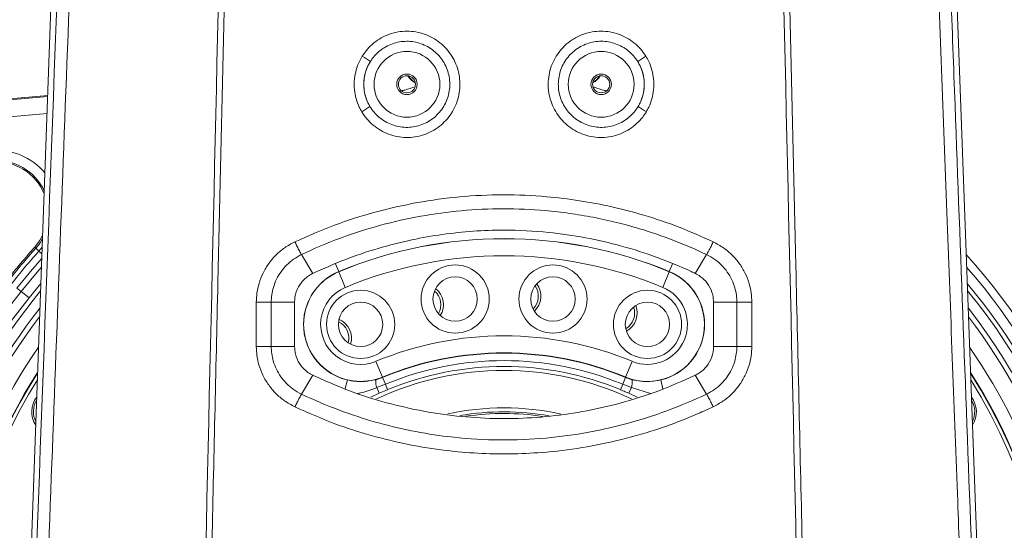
# Model space of a CAD drawing. Header units: millimetres. Extents: x 0 to 16820, y 0 to 11880.
# Tile 59 of 122: x 8027 to 8316, y 7181 to 7330. Entities that reach past the tile are written whole.
import ezdxf

# ---------------------------------------------------------------- set-up
doc = ezdxf.new("R2010")
doc.units = ezdxf.units.MM
doc.header["$LTSCALE"] = 20
doc.linetypes.add('PHANTOM', pattern=[12.7, 6.35, -1.27, 1.27, -1.27, 1.27, -1.27])
doc.styles.add('SLDTEXTSTYLE0', font='TXT', dxfattribs={"width": 0.605})
doc.dimstyles.new('SLDDIMSTYLE1', dxfattribs={"dimtxt": 140, "dimasz": 100, "dimexe": 0, "dimexo": 0.0625, "dimgap": 35, "dimtad": 1, "dimtoh": 1, "dimdec": 1, "dimrnd": 1e-09, "dimzin": 12, "dimdsep": 46, "dimtxsty": 'SLDTEXTSTYLE0', "dimsah": 1, "dimcen": 0.09, "dimadec": 0, "dimazin": 0, "dimtfac": 1, "dimtofl": 0, "dimtmove": 0, "dimatfit": 3, "dimfxl": 1, "dimfrac": 2, "dimtolj": 1, "dimtzin": 12, "dimarcsym": 0})

# ---------------------------------------------------------------- blocks, each defined once
blk = doc.blocks.new('*D12')
at = {"color": 7, "linetype": 'Continuous', "lineweight": 0}
for p, q in [((8169.5, 9516.47), (11047.1, 9516.47)), ((11017.1, 9516.47), (11017.1, 6644.47)), ((8318.2, 6644.47), (11047.1, 6644.47))]:
    blk.add_line(p, q, dxfattribs=at)
for points in [[(11017.1, 9516.47), (11002.1, 9416.47), (11032.1, 9416.47)], [(11017.1, 6644.47), (11032.1, 6744.47), (11002.1, 6744.47)]]:
    blk.add_solid(points, dxfattribs=at)
at = {"color": 7, "linetype": 'Continuous', "lineweight": 0, "insert": (10836.63, 7866.59), "char_height": 140, "attachment_point": 1, "rotation": 90, "style": 'SLDTEXTSTYLE0'}
blk.add_mtext('2872', dxfattribs=at)

msp = doc.modelspace()

# ---------------------------------------------------------------- linework, layer by layer
at = {"color": 7, "linetype": 'Continuous', "lineweight": 0}
for p, q in [((8040.37, 7439.47), (8029.59, 7144.58)), ((8309.4, 7144.58), (8298.92, 7431.36)), ((8035.57, 7308.18), (8014.45, 7306.33)), ((8110.04, 7261.55), (8113.4, 7256.03)), ((8225.6, 7256.03), (8228.95, 7261.55)), ((8113.34, 7256), (8113.4, 7256.03)), ((8225.66, 7256), (8225.6, 7256.03)), ((8110.06, 7220.65), (8113.4, 7226.16)), ((8113.4, 7226.16), (8113.34, 7226.19)), ((8225.65, 7226.19), (8225.6, 7226.16)), ((8225.6, 7226.16), (8228.94, 7220.65))]:
    msp.add_line(p, q, dxfattribs=at)
at = {"color": 8, "linetype": 'Continuous', "lineweight": 0}
for p, q in [((8014.47, 7306.06), (8035.56, 7307.9)), ((8035.38, 7302.87), (8014.91, 7301.08)), ((8032.07, 7263.41), (8031.74, 7263.7)), ((8032.07, 7263.41), (8032.99, 7262.57)), ((8033.95, 7263.77), (8032.99, 7262.57)), ((8033.88, 7261.78), (8032.99, 7262.57)), ((8110.04, 7261.55), (8110.04, 7261.55)), ((8228.95, 7261.55), (8228.95, 7261.55)), ((8120.99, 7256.57), (8120.06, 7258.83)), ((8121, 7256.54), (8120.99, 7256.57)), ((8122.91, 7251.93), (8121, 7256.54)), ((8216.08, 7251.93), (8217.99, 7256.54)), ((8217.99, 7256.54), (8218, 7256.57)), ((8218, 7256.57), (8218.93, 7258.8)), ((8027.78, 7250.7), (8026.53, 7251.68)), ((8027.78, 7250.7), (8030.13, 7248.85)), ((8033.56, 7253.08), (8030.13, 7248.85)), ((8101.17, 7247.58), (8108.01, 7247.57)), ((8230.99, 7247.57), (8237.83, 7247.58)), ((8101.17, 7234.63), (8108.01, 7234.62)), ((8230.99, 7234.62), (8237.82, 7234.63)), ((8133.8, 7225.64), (8131.89, 7230.25)), ((8205.19, 7225.64), (8207.1, 7230.25)), ((8123.51, 7224.8), (8122.9, 7222.26)), ((8131.91, 7224.88), (8133.84, 7225.54)), ((8133.8, 7225.64), (8133.84, 7225.54)), ((8134.67, 7223.54), (8133.84, 7225.54)), ((8204.32, 7223.54), (8205.15, 7225.54)), ((8205.19, 7225.64), (8205.15, 7225.54)), ((8205.15, 7225.54), (8207.08, 7224.88)), ((8215.49, 7224.8), (8216.1, 7222.24)), ((8134.67, 7223.54), (8132.14, 7222.55)), ((8132.88, 7220.89), (8132.14, 7222.55)), ((8135.33, 7221.95), (8132.88, 7220.89)), ((8135.33, 7221.95), (8134.67, 7223.54)), ((8203.66, 7221.95), (8204.32, 7223.54)), ((8206.86, 7222.55), (8204.32, 7223.54)), ((8206.11, 7220.89), (8206.86, 7222.55)), ((8212.44, 7220.82), (8206.86, 7222.55)), ((8110.06, 7220.65), (8110.06, 7220.65)), ((8132.88, 7220.89), (8130.37, 7219.71)), ((8208.61, 7219.72), (8206.11, 7220.89)), ((8228.94, 7220.65), (8228.94, 7220.65))]:
    msp.add_line(p, q, dxfattribs=at)
at = {"color": 7, "linetype": 'Continuous', "lineweight": 0, "flags": 128}
for points in [[(8031.74, 7263.7), (8033.2, 7265.6), (8034.07, 7267.14)], [(8108.01, 7247.57), (8108.01, 7244.33), (8108.01, 7241.09), (8108.01, 7237.85), (8108.01, 7234.62), (8108.01, 7234.62)], [(8230.99, 7234.62), (8230.99, 7237.85), (8230.99, 7241.09), (8230.99, 7244.33), (8230.99, 7247.57)]]:
    msp.add_lwpolyline(points, dxfattribs=at)
at = {"color": 8, "linetype": 'Continuous', "lineweight": 0, "flags": 128}
for points in [[(8027.78, 7250.7), (8032.94, 7256.98), (8033.73, 7257.9)], [(8096.79, 7234.63), (8096.78, 7237.9), (8096.78, 7241.17), (8096.78, 7247.58)], [(8096.78, 7247.58), (8097.4, 7247.58), (8098.02, 7247.58), (8098.63, 7247.58), (8099.21, 7247.58), (8099.77, 7247.58), (8100.28, 7247.58), (8100.75, 7247.58), (8101.17, 7247.58)], [(8101.17, 7247.58), (8101.17, 7244.31), (8101.17, 7241.04), (8101.17, 7234.63)], [(8237.82, 7234.63), (8237.82, 7237.9), (8237.82, 7241.17), (8237.83, 7247.58)], [(8237.83, 7247.58), (8238.24, 7247.58), (8238.71, 7247.58), (8239.23, 7247.58), (8239.78, 7247.58), (8240.37, 7247.58), (8240.98, 7247.58), (8241.59, 7247.58), (8242.22, 7247.58)], [(8242.22, 7247.58), (8242.21, 7244.31), (8242.21, 7241.04), (8242.21, 7234.63)], [(8096.79, 7234.63), (8097.41, 7234.63), (8098.03, 7234.63), (8098.63, 7234.63), (8099.22, 7234.63), (8099.77, 7234.63), (8100.29, 7234.63), (8100.76, 7234.63), (8101.17, 7234.63)], [(8237.82, 7234.63), (8238.24, 7234.63), (8238.71, 7234.63), (8239.22, 7234.63), (8239.78, 7234.63), (8240.36, 7234.63), (8240.97, 7234.63), (8241.59, 7234.63), (8242.21, 7234.63)]]:
    msp.add_lwpolyline(points, dxfattribs=at)
at = {"color": 8, "linetype": 'Continuous', "lineweight": 0}
for centre in [(8141, 7311.47), (8198, 7311.47)]:
    msp.add_circle(centre, 9.65, dxfattribs=at)
at = {"color": 7, "linetype": 'Continuous', "lineweight": 0}
for centre, radius in [((8141, 7311.47), 3), ((8198, 7311.47), 3), ((8141, 7311.47), 2.5), ((8198, 7311.47), 2.5), ((8155.14, 7248.52), 10), ((8183.86, 7248.52), 10), ((8155.14, 7248.52), 6.5), ((8183.86, 7248.52), 6.5), ((8127.4, 7241.09), 10), ((8211.59, 7241.09), 10), ((8127.4, 7241.09), 6.5), ((8211.59, 7241.09), 6.5)]:
    msp.add_circle(centre, radius, dxfattribs=at)
at = {"color": 7, "linetype": 'Continuous', "lineweight": 30}
for radius, start, end in [(2377, 300, 180), (505.19, 200.1488, 80.1488)]:
    msp.add_arc((8169.5, 7139.47), radius, start, end, dxfattribs=at)
at = {"color": 7, "linetype": 'PHANTOM', "lineweight": 30}
msp.add_arc((8169.5, 7139.47), 1568.22, 354.08007, 125.91993, dxfattribs=at)
at = {"color": 8, "linetype": 'Continuous', "lineweight": 0}
for centre, radius, start, end in [((8114.19, 7296.67), 26.84, 53.1998, 59.2916), ((8141, 7311.47), 12.65, 148.0237, 210.8342), ((8224.81, 7296.67), 26.84, 120.7084, 126.8002), ((8198, 7311.47), 12.65, 329.1658, 31.9763), ((8145.68, 7316.4), 5.02, 209.2785, 243.7236), ((8145.76, 7316.49), 5.01, 210.8527, 242.2887), ((8193.32, 7316.4), 5.02, 296.2764, 330.7215), ((8193.24, 7316.49), 5.01, 297.7112, 329.1473), ((8114.44, 7326.88), 26.94, 299.5708, 305.6401), ((8224.56, 7326.88), 26.94, 234.3599, 240.4292), ((8020.6, 7273.75), 18.37, 39.6867, 95), ((8020.6, 7273.75), 15.38, 24.9061, 95), ((8169.5, 7139.47), 126.75, 67.5, 112.5), ((8169.5, 7139.47), 126.72, 67.5, 112.5), ((8169.5, 7139.47), 185.06, 137.9543, 141.8733), ((8169.5, 7139.47), 183.82, 137.9543, 141.8733), ((8169.5, 7139.47), 181.74, 138.2885, 141.8733), ((8169.5, 7139.47), 121.73, 67.5, 112.5), ((8127.4, 7241.09), 16.75, 112.5, 256.5609), ((8127.4, 7241.09), 16.72, 112.5, 292.5), ((8211.59, 7241.09), 16.72, 247.5, 67.5), ((8211.59, 7241.09), 16.75, 283.4391, 67.5), ((8169.5, 7139.47), 180.16, 322.5832, 41.0987), ((9048.58, 6449.52), 1297.66, 141.87326, 148.15417), ((8169.5, 7139.47), 175.88, 140.6572, 177.3515), ((8127.4, 7241.09), 11.73, 112.5, 292.5), ((8211.59, 7241.09), 11.73, 247.5, 67.5), ((8169.5, 7139.47), 175.88, 302.6485, 39.3428), ((8169.5, 7139.47), 177.16, 322.5832, 39.8865), ((9048.58, 6449.52), 1294.66, 141.87326, 148.15417), ((8169.5, 7139.47), 172.88, 141.9833, 177.3515), ((8169.5, 7139.47), 172.88, 302.6485, 38.0167), ((8169.5, 7139.47), 171.37, 142.6887, 180), ((8169.5, 7139.47), 171.37, 180, 37.3113), ((8169.5, 7139.47), 98.27, 67.5, 112.5), ((8169.5, 7139.47), 166.37, 145.2037, 0), ((8169.5, 7139.47), 166.37, 0, 34.7963), ((8169.5, 7139.47), 93.28, 67.5, 112.5), ((8169.5, 7139.47), 93.17, 67.5, 112.5), ((8169.5, 7139.47), 91.01, 67.5, 112.5), ((8169.5, 7139.47), 89.28, 67.5, 112.5), ((8137.35, 7224.23), 5.48, 173.1284, 197.8276), ((8201.65, 7224.23), 5.48, 342.1724, 6.8716), ((8169.5, 7139.47), 75.5, 81.3815, 98.5141)]:
    msp.add_arc(centre, radius, start, end, dxfattribs=at)
at = {"color": 7, "linetype": 'Continuous', "lineweight": 0}
for centre, radius, start, end in [((8020.6, 7273.75), 15, 21.9425, 95), ((8169.5, 7139.47), 185.5, 137.9543, 141.8733), ((8169.5, 7139.47), 182.5, 322.5832, 41.9972), ((8145.69, 7246.86), 5.25, 330.1893, 49.8107), ((8145.69, 7246.86), 6, 328.1947, 51.8053), ((8174.3, 7249.36), 5.25, 315.1893, 34.8107), ((8174.3, 7249.36), 6, 313.1947, 36.8053), ((8202.58, 7244.37), 5.25, 300.1893, 19.8107), ((8202.58, 7244.37), 6, 298.1947, 21.8053), ((8118.71, 7237.04), 6, 343.1947, 66.8053), ((8118.71, 7237.04), 5.25, 345.1893, 64.8107), ((8169.5, 7139.47), 88.09, 64.9022, 115.1322), ((8169.5, 7139.47), 162.5, 147.3963, 32.6037), ((8169.5, 7139.47), 162.4, 147.4562, 260), ((8169.5, 7139.47), 161.4, 148.0656, 260), ((8169.5, 7139.47), 162.4, 260, 32.5438), ((8169.5, 7139.47), 161.4, 260, 31.9344), ((8037.86, 7215.47), 7, 142.0827, 213.7304), ((8037.86, 7215.47), 6.5, 148.7381, 207.075), ((8301.13, 7215.47), 7, 326.2696, 37.9173), ((8301.13, 7215.47), 6.5, 332.925, 31.2619), ((8169.5, 7139.47), 77.15, 77.5625, 102.3873), ((8169.5, 7139.47), 76, 79.9893, 99.8468)]:
    msp.add_arc(centre, radius, start, end, dxfattribs=at)
at = {"color": 8, "linetype": 'Continuous', "lineweight": 0}
for points, knots in [([(8081.95, 7174.95), (8083.8, 7255.09), (8085.75, 7339.65), (8087.76, 7428.62), (8088.05, 7441.87), (8088.35, 7455.11), (8088.95, 7481.59), (8091.33, 7586.66), (8094.35, 7719.28), (8097.1, 7842.31), (8098.24, 7890.29), (8098.75, 7914.32), (8099.28, 7938.41), (8099.66, 7954.47), (8099.85, 7962.51)], [0, 0, 0, 0, 0.304907, 0.321709, 0.338506, 0.355334, 0.372164, 0.439491, 0.755854, 0.87787, 0.908378, 0.93888, 0.969437, 1, 1, 1, 1]), ([(8239.14, 7962.51), (8239.34, 7953.74), (8239.64, 7940.6), (8240.05, 7923.07), (8240.35, 7908.68), (8240.7, 7893.08), (8241.22, 7870.62), (8242.13, 7831.3), (8244.76, 7714.63), (8247.66, 7586.89), (8250.21, 7474.26), (8251.05, 7437.1), (8251.56, 7414.77), (8252.92, 7355.17), (8254.75, 7275.23), (8256.41, 7202.74), (8257.05, 7174.95)], [0, 0, 0, 0, 0.033338, 0.050007, 0.066681, 0.08809, 0.109501, 0.152322, 0.237964, 0.554332, 0.639208, 0.667525, 0.695852, 0.72418, 0.894273, 1, 1, 1, 1]), ([(8101.64, 7955.76), (8101.46, 7947.65), (8101.18, 7935.48), (8100.81, 7919.26), (8100.39, 7899.73), (8099.76, 7872.88), (8098.68, 7827.24), (8095.99, 7710.04), (8093.09, 7581.94), (8090.39, 7469.32), (8089.64, 7432.15), (8089.09, 7409.81), (8087.68, 7350.21), (8085.93, 7271.91), (8084.31, 7201.06), (8083.71, 7174.91)], [0, 0, 0, 0, 0.031119, 0.046678, 0.062248, 0.106113, 0.149978, 0.237708, 0.556787, 0.642391, 0.670954, 0.699533, 0.728112, 0.899665, 1, 1, 1, 1]), ([(8255.28, 7174.91), (8253.43, 7255.5), (8251.48, 7340.65), (8249.46, 7430.36), (8249.15, 7444.05), (8248.83, 7457.72), (8248.2, 7485.08), (8245.76, 7590.87), (8242.71, 7722.16), (8239.97, 7842.77), (8238.87, 7887.89), (8238.42, 7907.96), (8238.05, 7925.56), (8237.7, 7940.66), (8237.47, 7950.72), (8237.35, 7955.76)], [0, 0, 0, 0, 0.30924, 0.326745, 0.344245, 0.361778, 0.379312, 0.449452, 0.768528, 0.884215, 0.913138, 0.942059, 0.961368, 0.980684, 1, 1, 1, 1]), ([(8032.29, 7175.02), (8035.21, 7253.62), (8038.32, 7336.98), (8041.59, 7425.11), (8041.95, 7434.64), (8042.13, 7439.4)], [0, 0, 0, 0, 0.891833, 0.945915, 1, 1, 1, 1]), ([(8045.8, 7438.95), (8045.69, 7436.17), (8045.47, 7430.6), (8045.05, 7419.45), (8044.31, 7399.94), (8042.84, 7360.92), (8039.95, 7284.44), (8037.48, 7219.12), (8035.85, 7176.09)], [0, 0, 0, 0, 0.031797, 0.063606, 0.127225, 0.254465, 0.508943, 1, 1, 1, 1]), ([(8303.14, 7176.09), (8302.95, 7181.2), (8301.75, 7212.94), (8299.5, 7272.63), (8296.9, 7341.18), (8295.06, 7390.07), (8294.13, 7414.51), (8293.61, 7428.48), (8293.33, 7435.46), (8293.19, 7438.95)], [0, 0, 0, 0, 0.058237, 0.362335, 0.681165, 0.84058, 0.920288, 0.960147, 1, 1, 1, 1]), ([(8296.87, 7439.4), (8297.08, 7433.82), (8297.5, 7422.66), (8298.33, 7400.32), (8299.78, 7361.24), (8302.64, 7284.27), (8305.09, 7218.48), (8306.71, 7175.02)], [0, 0, 0, 0, 0.063347, 0.126709, 0.253433, 0.506879, 1, 1, 1, 1]), ([(8127.9, 7319.75), (8128.25, 7320.27), (8129.09, 7321.52), (8130.76, 7323.23), (8132.87, 7324.81), (8135.21, 7325.99), (8137.72, 7326.77), (8140.33, 7327.1), (8142.96, 7327), (8145.53, 7326.45), (8147.97, 7325.48), (8150.21, 7324.1), (8152.2, 7322.38), (8153.86, 7320.34), (8155.17, 7318.05), (8156.07, 7315.57), (8156.54, 7312.98), (8156.57, 7310.35), (8156.17, 7307.75), (8155.33, 7305.25), (8154.09, 7302.93), (8152.47, 7300.85), (8150.53, 7299.06), (8148.32, 7297.64), (8145.9, 7296.6), (8143.35, 7295.99), (8140.73, 7295.82), (8138.12, 7296.09), (8135.59, 7296.79), (8133.22, 7297.92), (8131.07, 7299.42), (8129.19, 7301.26), (8128.22, 7302.72), (8127.73, 7303.45)], [0, 0, 0, 0, 0.023609, 0.056135, 0.088661, 0.121187, 0.153713, 0.186254, 0.218795, 0.251341, 0.283888, 0.31643, 0.348971, 0.381513, 0.414055, 0.446749, 0.479444, 0.511915, 0.544385, 0.577013, 0.60964, 0.642255, 0.674869, 0.707427, 0.739985, 0.772478, 0.80497, 0.837435, 0.869901, 0.902402, 0.934904, 0.967452, 1, 1, 1, 1]), ([(8211.26, 7303.45), (8210.92, 7302.91), (8210.1, 7301.65), (8208.46, 7299.9), (8206.39, 7298.29), (8204.07, 7297.06), (8201.58, 7296.23), (8198.98, 7295.85), (8196.35, 7295.9), (8193.77, 7296.4), (8191.3, 7297.32), (8189.04, 7298.65), (8187.02, 7300.33), (8185.31, 7302.34), (8183.96, 7304.6), (8183.01, 7307.06), (8182.48, 7309.64), (8182.4, 7312.27), (8182.75, 7314.88), (8183.54, 7317.39), (8184.74, 7319.74), (8186.32, 7321.85), (8188.22, 7323.68), (8190.41, 7325.14), (8192.8, 7326.23), (8195.34, 7326.89), (8197.96, 7327.12), (8200.57, 7326.9), (8203.11, 7326.24), (8205.5, 7325.17), (8207.68, 7323.7), (8209.6, 7321.9), (8210.6, 7320.47), (8211.1, 7319.75)], [0, 0, 0, 0, 0.023618, 0.056144, 0.08867, 0.121196, 0.153721, 0.186262, 0.218802, 0.251349, 0.283897, 0.316439, 0.348981, 0.381523, 0.414066, 0.446759, 0.479452, 0.511923, 0.544394, 0.577023, 0.609651, 0.642268, 0.674884, 0.707442, 0.740001, 0.772491, 0.804981, 0.837443, 0.869905, 0.902405, 0.934905, 0.967452, 1, 1, 1, 1]), ([(8130.14, 7304.98), (8130.52, 7304.4), (8131.31, 7303.22), (8132.83, 7301.74), (8134.58, 7300.51), (8136.5, 7299.6), (8138.56, 7299.02), (8140.67, 7298.79), (8142.81, 7298.93), (8144.88, 7299.41), (8146.85, 7300.25), (8148.65, 7301.4), (8150.24, 7302.84), (8151.56, 7304.52), (8152.58, 7306.41), (8153.26, 7308.43), (8153.6, 7310.56), (8153.57, 7312.68), (8153.18, 7314.8), (8152.45, 7316.79), (8151.39, 7318.66), (8150.04, 7320.3), (8148.42, 7321.71), (8146.6, 7322.81), (8144.6, 7323.6), (8142.52, 7324.04), (8140.37, 7324.13), (8138.26, 7323.85), (8136.21, 7323.22), (8134.32, 7322.27), (8132.6, 7320.99), (8131.25, 7319.61), (8130.56, 7318.59), (8130.27, 7318.16)], [0, 0, 0, 0, 0.031999, 0.064922, 0.096924, 0.129852, 0.161866, 0.194806, 0.226877, 0.259876, 0.292014, 0.325086, 0.357258, 0.390369, 0.422529, 0.455628, 0.487749, 0.520805, 0.552897, 0.585921, 0.618016, 0.651042, 0.68316, 0.71621, 0.74834, 0.781404, 0.813506, 0.846541, 0.878585, 0.911558, 0.94355, 0.976467, 1, 1, 1, 1]), ([(8208.73, 7318.16), (8208.33, 7318.74), (8207.52, 7319.9), (8205.97, 7321.35), (8204.2, 7322.55), (8202.26, 7323.42), (8200.19, 7323.96), (8198.08, 7324.14), (8195.94, 7323.97), (8193.88, 7323.44), (8191.92, 7322.56), (8190.15, 7321.38), (8188.58, 7319.9), (8187.3, 7318.2), (8186.32, 7316.29), (8185.68, 7314.25), (8185.38, 7312.12), (8185.45, 7310), (8185.88, 7307.89), (8186.65, 7305.91), (8187.75, 7304.07), (8189.13, 7302.45), (8190.78, 7301.08), (8192.63, 7300.01), (8194.64, 7299.26), (8196.73, 7298.86), (8198.88, 7298.82), (8200.98, 7299.13), (8203.01, 7299.81), (8204.89, 7300.8), (8206.58, 7302.11), (8207.91, 7303.52), (8208.58, 7304.55), (8208.86, 7304.98)], [0, 0, 0, 0, 0.031997, 0.064918, 0.096918, 0.129843, 0.161855, 0.194793, 0.226864, 0.259864, 0.292004, 0.325078, 0.357253, 0.390367, 0.422528, 0.455627, 0.487747, 0.520804, 0.552895, 0.585919, 0.618013, 0.651039, 0.683157, 0.716207, 0.748335, 0.781396, 0.813496, 0.846529, 0.878572, 0.911544, 0.943538, 0.976457, 1, 1, 1, 1]), ([(8127.73, 7303.45), (8127.48, 7303.89), (8126.81, 7305.11), (8126.03, 7307.25), (8125.49, 7310.05), (8125.5, 7312.92), (8126.05, 7315.72), (8126.86, 7317.95), (8127.6, 7319.23), (8127.9, 7319.75)], [0, 0, 0, 0, 0.08993, 0.243228, 0.396527, 0.587764, 0.741293, 0.894822, 1, 1, 1, 1]), ([(8130.27, 7318.16), (8130.02, 7317.74), (8129.42, 7316.71), (8128.76, 7314.91), (8128.32, 7312.64), (8128.32, 7310.32), (8128.75, 7308.06), (8129.38, 7306.33), (8129.93, 7305.35), (8130.14, 7304.98)], [0, 0, 0, 0, 0.1052368, 0.2587511, 0.4122638, 0.6034205, 0.7567155, 0.910012, 1, 1, 1, 1]), ([(8208.86, 7304.98), (8209.06, 7305.33), (8209.6, 7306.3), (8210.23, 7308.02), (8210.68, 7310.29), (8210.68, 7312.61), (8210.24, 7314.88), (8209.58, 7316.69), (8208.98, 7317.73), (8208.73, 7318.16)], [0, 0, 0, 0, 0.0871612, 0.2407009, 0.394239, 0.585481, 0.7387551, 0.8920307, 1, 1, 1, 1]), ([(8211.1, 7319.75), (8211.41, 7319.22), (8212.15, 7317.92), (8212.96, 7315.68), (8213.5, 7312.88), (8213.5, 7310.01), (8212.95, 7307.21), (8212.18, 7305.08), (8211.5, 7303.88), (8211.26, 7303.45)], [0, 0, 0, 0, 0.10791, 0.2612, 0.414492, 0.605814, 0.759355, 0.912896, 1, 1, 1, 1]), ([(8143.38, 7310.75), (8143.36, 7310.74), (8142.5, 7310.46), (8141.1, 7309.93), (8139.71, 7309.64), (8139.37, 7309.57)], [0, 0, 0, 0, 0.021526, 0.763708, 1, 1, 1, 1]), ([(8199.55, 7309.57), (8199.36, 7309.61), (8198.11, 7309.87), (8196.75, 7310.37), (8195.77, 7310.7), (8195.66, 7310.73)], [0, 0, 0, 0, 0.135268, 0.901895, 1, 1, 1, 1]), ([(8108.11, 7265.29), (8111.94, 7266.98), (8119.62, 7270.37), (8131.66, 7274.16), (8143.97, 7276.96), (8156.53, 7278.67), (8169.24, 7279.25), (8180.99, 7278.76), (8191.65, 7277.46), (8201.19, 7275.65), (8210.97, 7273.08), (8220.94, 7269.73), (8227.57, 7266.77), (8230.89, 7265.29)], [0, 0, 0, 0, 0.099146, 0.198685, 0.298221, 0.397363, 0.497929, 0.598496, 0.674942, 0.751478, 0.827925, 0.913962, 1, 1, 1, 1]), ([(8228.95, 7261.55), (8228.95, 7261.55), (8225.78, 7263.06), (8219.31, 7265.85), (8210.43, 7268.89), (8202.51, 7271.04), (8195.63, 7272.55), (8188.66, 7273.7), (8179.88, 7274.7), (8169.27, 7275.16), (8157.03, 7274.59), (8144.97, 7272.96), (8133.12, 7270.29), (8121.41, 7266.55), (8113.79, 7263.33), (8110.04, 7261.55), (8110.04, 7261.55)], [0, 0, 0, 0, 0, 0.08581, 0.17213, 0.229096, 0.286212, 0.343789, 0.401522, 0.501637, 0.602584, 0.699959, 0.798095, 0.898632, 1, 1, 1, 1, 1]), ([(8032.07, 7263.41), (8032.37, 7263.75), (8033.11, 7264.61), (8033.69, 7265.59), (8034.04, 7266.18)], [0, 0, 0, 0, 0.400179, 1, 1, 1, 1]), ([(8096.78, 7247.58), (8096.82, 7248.52), (8096.9, 7250.38), (8097.55, 7253.28), (8098.69, 7256.19), (8100.39, 7259.02), (8102.54, 7261.51), (8105.1, 7263.69), (8107.09, 7264.75), (8108.11, 7265.29)], [0, 0, 0, 0, 0.125848, 0.251696, 0.399589, 0.547486, 0.695701, 0.843918, 1, 1, 1, 1]), ([(8110.04, 7261.55), (8109.85, 7261.88), (8109.47, 7262.53), (8108.81, 7263.83), (8108.35, 7264.77), (8108.14, 7265.22), (8108.11, 7265.29)], [0, 0, 0, 0, 0.346664, 0.693329, 0.954684, 1, 1, 1, 1]), ([(8228.95, 7261.55), (8229.14, 7261.88), (8229.52, 7262.53), (8230.18, 7263.82), (8230.64, 7264.76), (8230.86, 7265.21), (8230.89, 7265.29)], [0, 0, 0, 0, 0.34665, 0.693299, 0.94926, 1, 1, 1, 1]), ([(8230.89, 7265.29), (8231.95, 7264.72), (8233.98, 7263.64), (8236.55, 7261.41), (8238.69, 7258.91), (8240.36, 7256.07), (8241.47, 7253.17), (8242.1, 7250.32), (8242.18, 7248.49), (8242.22, 7247.58)], [0, 0, 0, 0, 0.162105, 0.310399, 0.458685, 0.606236, 0.753776, 0.876891, 1, 1, 1, 1]), ([(8110.04, 7261.55), (8110.04, 7261.55), (8109.22, 7261.16), (8107.69, 7260.26), (8105.67, 7258.55), (8103.99, 7256.58), (8102.66, 7254.35), (8101.51, 7251.38), (8101.17, 7249.04), (8101.17, 7247.58), (8101.17, 7247.58)], [0, 0, 0, 0, 0.000003, 0.157235, 0.303753, 0.454389, 0.599904, 0.749588, 0.999997, 1, 1, 1, 1]), ([(8237.83, 7247.58), (8237.83, 7247.58), (8237.83, 7249), (8237.51, 7251.29), (8236.39, 7254.23), (8235.09, 7256.46), (8233.42, 7258.46), (8231.39, 7260.21), (8229.81, 7261.14), (8228.95, 7261.55), (8228.95, 7261.55)], [0, 0, 0, 0, 0.000003, 0.244933, 0.390127, 0.539457, 0.686027, 0.836722, 0.999997, 1, 1, 1, 1]), ([(8108.12, 7216.93), (8107.07, 7217.48), (8105.06, 7218.56), (8102.48, 7220.78), (8100.34, 7223.28), (8098.66, 7226.12), (8097.54, 7229.02), (8096.9, 7231.88), (8096.83, 7233.72), (8096.79, 7234.63)], [0, 0, 0, 0, 0.160219, 0.308754, 0.457281, 0.604932, 0.752572, 0.87629, 1, 1, 1, 1]), ([(8101.17, 7234.63), (8101.17, 7234.63), (8101.17, 7233.2), (8101.5, 7230.89), (8102.63, 7227.94), (8103.94, 7225.71), (8105.62, 7223.72), (8107.65, 7221.98), (8109.21, 7221.06), (8110.06, 7220.65), (8110.06, 7220.65)], [0, 0, 0, 0, 0.000003, 0.246047, 0.393429, 0.540821, 0.689711, 0.838608, 0.999997, 1, 1, 1, 1]), ([(8228.94, 7220.65), (8228.94, 7220.65), (8229.75, 7221.04), (8231.28, 7221.94), (8233.3, 7223.64), (8234.99, 7225.62), (8236.32, 7227.85), (8237.48, 7230.82), (8237.82, 7233.16), (8237.82, 7234.63), (8237.82, 7234.63)], [0, 0, 0, 0, 0.000003, 0.155156, 0.303998, 0.45284, 0.600562, 0.748282, 0.999997, 1, 1, 1, 1]), ([(8242.21, 7234.63), (8242.17, 7233.69), (8242.09, 7231.82), (8241.42, 7228.91), (8240.28, 7225.99), (8238.57, 7223.17), (8236.41, 7220.68), (8233.86, 7218.51), (8231.88, 7217.46), (8230.87, 7216.92)], [0, 0, 0, 0, 0.126527, 0.253053, 0.401052, 0.549055, 0.697517, 0.845983, 1, 1, 1, 1]), ([(8123.51, 7224.8), (8124.26, 7224.65), (8125.78, 7224.35), (8128.6, 7224.23), (8130.64, 7224.63), (8131.91, 7224.88)], [0, 0, 0, 0, 0.265861, 0.540694, 1, 1, 1, 1]), ([(8207.08, 7224.88), (8207.93, 7224.7), (8209.65, 7224.32), (8212.45, 7224.25), (8214.42, 7224.6), (8215.49, 7224.8)], [0, 0, 0, 0, 0.3064, 0.621218, 1, 1, 1, 1]), ([(8132.14, 7222.55), (8130.58, 7221.96), (8128.73, 7221.26), (8126.79, 7220.87), (8126.48, 7220.81)], [0, 0, 0, 0, 0.838961, 1, 1, 1, 1]), ([(8206.11, 7220.89), (8205.76, 7221.05), (8204.95, 7221.41), (8204.13, 7221.75), (8203.66, 7221.95)], [0, 0, 0, 0, 0.4328921, 1, 1, 1, 1]), ([(8108.12, 7216.93), (8108.16, 7217), (8108.37, 7217.45), (8108.83, 7218.39), (8109.49, 7219.67), (8109.87, 7220.33), (8110.06, 7220.65)], [0, 0, 0, 0, 0.051236, 0.305948, 0.652974, 1, 1, 1, 1]), ([(8110.06, 7220.65), (8110.06, 7220.65), (8113.77, 7218.88), (8120.9, 7215.86), (8131.71, 7212.33), (8142.27, 7209.78), (8153.92, 7207.91), (8166.62, 7207.02), (8179.95, 7207.4), (8192.86, 7209.02), (8205.26, 7211.75), (8217.36, 7215.57), (8225.14, 7218.84), (8228.94, 7220.65), (8228.94, 7220.65)], [0, 0, 0, 0, 0, 0.10073, 0.189014, 0.277439, 0.365722, 0.476688, 0.587651, 0.690513, 0.793821, 0.897132, 1, 1, 1, 1, 1]), ([(8230.87, 7216.92), (8230.84, 7216.99), (8230.63, 7217.44), (8230.17, 7218.38), (8229.51, 7219.67), (8229.13, 7220.33), (8228.94, 7220.65)], [0, 0, 0, 0, 0.045695, 0.305919, 0.652959, 1, 1, 1, 1]), ([(8230.87, 7216.92), (8229.42, 7216.25), (8224.38, 7213.93), (8215.48, 7210.53), (8204.08, 7207.2), (8192.43, 7204.81), (8181.45, 7203.48), (8171.23, 7203.03), (8161.83, 7203.22), (8151.86, 7204.08), (8141.38, 7205.75), (8130.48, 7208.39), (8119.3, 7211.96), (8112.01, 7215.2), (8108.12, 7216.93)], [0, 0, 0, 0, 0.038029, 0.131437, 0.225175, 0.318912, 0.412319, 0.486297, 0.560359, 0.634339, 0.72263, 0.811062, 0.899354, 1, 1, 1, 1])]:
    msp.add_open_spline(points, degree=3, knots=knots, dxfattribs=at)
at = {"color": 7, "linetype": 'Continuous', "lineweight": 0}
for points, knots in [([(8225.6, 7256.03), (8225.21, 7256.21), (8221.55, 7257.94), (8214.44, 7260.87), (8204.04, 7264.19), (8193.41, 7266.65), (8181.86, 7268.31), (8170.82, 7268.86), (8160.39, 7268.5), (8151.38, 7267.55), (8142.05, 7265.92), (8132.49, 7263.48), (8122.75, 7260.22), (8116.51, 7257.42), (8113.4, 7256.03)], [0, 0, 0, 0, 0.011115, 0.104919, 0.19906, 0.293197, 0.386998, 0.500349, 0.578369, 0.656486, 0.734507, 0.822957, 0.911548, 1, 1, 1, 1]), ([(8113.34, 7256), (8113, 7255.82), (8111.74, 7255.16), (8109.89, 7253.46), (8108.36, 7250.7), (8108.01, 7248.6), (8108.01, 7247.57), (8108.01, 7247.57)], [0, 0, 0, 0, 0.110964, 0.408249, 0.704098, 0.999994, 1, 1, 1, 1]), ([(8230.99, 7247.57), (8230.94, 7248.3), (8230.81, 7250.08), (8229.98, 7251.95), (8228.71, 7253.77), (8227.46, 7255.02), (8226.13, 7255.74), (8225.66, 7256)], [0, 0, 0, 0, 0.2093169, 0.5052344, 0.5680623, 0.8442689, 1, 1, 1, 1]), ([(8108.01, 7234.62), (8108.06, 7233.88), (8108.18, 7232.11), (8109.03, 7230.23), (8110.3, 7228.41), (8111.55, 7227.16), (8112.87, 7226.44), (8113.34, 7226.19)], [0, 0, 0, 0, 0.209193, 0.505405, 0.570748, 0.845847, 1, 1, 1, 1]), ([(8225.65, 7226.19), (8225.99, 7226.37), (8227.25, 7227.02), (8229.1, 7228.72), (8230.63, 7231.49), (8230.99, 7233.58), (8230.99, 7234.62), (8230.99, 7234.62)], [0, 0, 0, 0, 0.110144, 0.407765, 0.703854, 0.999994, 1, 1, 1, 1]), ([(8113.4, 7226.16), (8117.47, 7224.36), (8124.93, 7221.07), (8136.34, 7217.62), (8147.27, 7215.24), (8158.37, 7213.8), (8169.44, 7213.32), (8180.4, 7213.79), (8191.17, 7215.14), (8202.4, 7217.52), (8213.99, 7221.02), (8221.73, 7224.45), (8225.6, 7226.16)], [0, 0, 0, 0, 0.115121, 0.211254, 0.30775, 0.404242, 0.500371, 0.593822, 0.687441, 0.780893, 0.890446, 1, 1, 1, 1])]:
    msp.add_open_spline(points, degree=3, knots=knots, dxfattribs=at)

# ---------------------------------------------------------------- dimensions: what is measured, and where the dimension line sits
dim = msp.add_linear_dim(base=(11017.1, 6644.47), p1=(8169.5, 9516.47), p2=(8318.2, 6644.47), angle=90, dimstyle='SLDDIMSTYLE1', dxfattribs=at)
dim.commit()
dim.dimension.update_dxf_attribs({"geometry": '*D12', "text_midpoint": (11017.1, 8080.47), "dimtype": 160})

doc.saveas('drawing.dxf')
